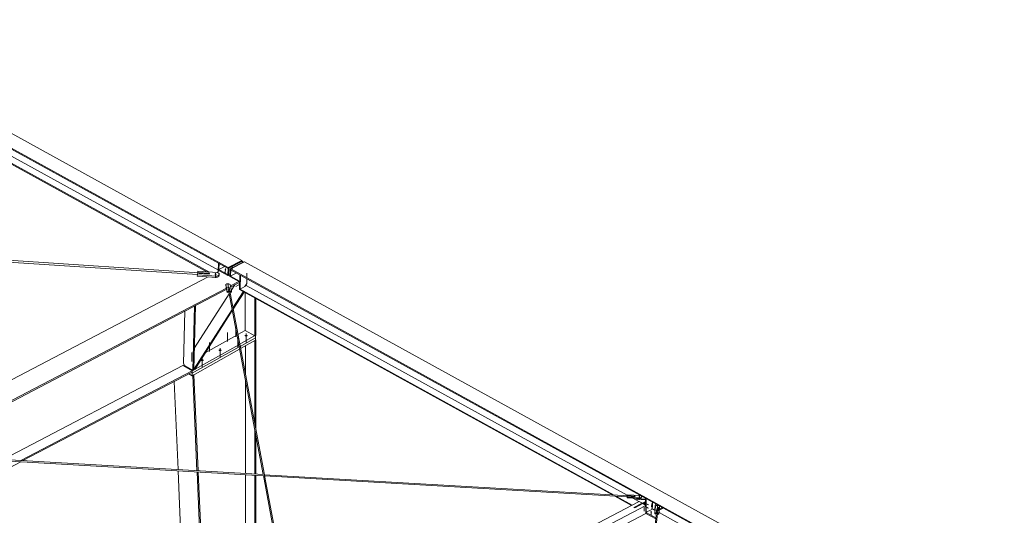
# Model space of a CAD drawing. Header units: millimetres. Extents: x -260 to 160, y -50 to 247.
# Tile 72 of 74: x 69 to 105, y 98 to 116. Entities that reach past the tile are written whole.
import ezdxf

# ---------------------------------------------------------------- set-up
doc = ezdxf.new("R2010")
doc.units = ezdxf.units.MM
doc.linetypes.add('XKITLINE00', pattern=[0])
doc.linetypes.add('XKITLINE02', pattern=[4, 2, -2])
doc.layers.add('Element', color=2, linetype='Continuous', lineweight=0)
doc.layers.add('Śruba', color=3, linetype='Continuous', lineweight=0)

msp = doc.modelspace()

# ---------------------------------------------------------------- hatches: boundary and pattern name
at = {"layer": 'Śruba'}
for points in [[(76.575, 106.353), (76.567, 106.354), (76.561, 106.356), (76.555, 106.359), (76.55, 106.362), (76.546, 106.366), (76.544, 106.37), (76.544, 106.374), (76.544, 106.378), (76.547, 106.382), (76.551, 106.386), (76.555, 106.389), (76.561, 106.391), (76.568, 106.393), (76.576, 106.394), (76.583, 106.394), (76.591, 106.394), (76.598, 106.392), (76.605, 106.39), (76.611, 106.388), (76.616, 106.384), (76.619, 106.38), (76.621, 106.376), (76.622, 106.372), (76.621, 106.368), (76.619, 106.364), (76.615, 106.361), (76.61, 106.358), (76.604, 106.355), (76.597, 106.353), (76.59, 106.352), (76.582, 106.352)], [(76.935, 106.526), (76.929, 106.527), (76.924, 106.528), (76.919, 106.531), (76.915, 106.533), (76.912, 106.537), (76.91, 106.54), (76.91, 106.543), (76.91, 106.547), (76.912, 106.55), (76.915, 106.553), (76.919, 106.555), (76.924, 106.557), (76.93, 106.559), (76.936, 106.559), (76.942, 106.56), (76.949, 106.559), (76.955, 106.558), (76.96, 106.556), (76.965, 106.554), (76.969, 106.551), (76.972, 106.548), (76.973, 106.545), (76.974, 106.542), (76.973, 106.538), (76.971, 106.535), (76.968, 106.532), (76.964, 106.53), (76.959, 106.528), (76.954, 106.526), (76.948, 106.525), (76.941, 106.525)], [(77.036, 105.967), (77.032, 105.968), (77.027, 105.969), (77.024, 105.971), (77.02, 105.973), (77.018, 105.975), (77.017, 105.978), (77.016, 105.98), (77.017, 105.983), (77.018, 105.985), (77.021, 105.988), (77.024, 105.99), (77.028, 105.991), (77.032, 105.992), (77.037, 105.993), (77.042, 105.993), (77.047, 105.993), (77.051, 105.992), (77.056, 105.99), (77.059, 105.989), (77.062, 105.987), (77.065, 105.984), (77.066, 105.982), (77.066, 105.979), (77.066, 105.976), (77.064, 105.974), (77.062, 105.972), (77.059, 105.97), (77.055, 105.968), (77.051, 105.967), (77.046, 105.966), (77.041, 105.966)], [(77.69, 104.091), (77.679, 104.093), (77.669, 104.096), (77.661, 104.1), (77.654, 104.104), (77.648, 104.11), (77.645, 104.116), (77.644, 104.122), (77.645, 104.128), (77.648, 104.134), (77.654, 104.14), (77.661, 104.145), (77.669, 104.148), (77.679, 104.151), (77.69, 104.153), (77.701, 104.154), (77.712, 104.153), (77.723, 104.151), (77.733, 104.148), (77.742, 104.145), (77.749, 104.14), (77.754, 104.134), (77.757, 104.128), (77.758, 104.122), (77.757, 104.116), (77.754, 104.11), (77.749, 104.104), (77.742, 104.1), (77.733, 104.096), (77.723, 104.093), (77.712, 104.091), (77.701, 104.09)], [(76.735, 103.555), (76.724, 103.557), (76.714, 103.56), (76.705, 103.564), (76.698, 103.569), (76.693, 103.574), (76.69, 103.58), (76.689, 103.587), (76.69, 103.593), (76.693, 103.599), (76.698, 103.604), (76.705, 103.609), (76.714, 103.613), (76.724, 103.616), (76.735, 103.618), (76.746, 103.618), (76.757, 103.618), (76.768, 103.616), (76.777, 103.613), (76.786, 103.609), (76.793, 103.604), (76.799, 103.599), (76.802, 103.593), (76.803, 103.587), (76.802, 103.58), (76.799, 103.574), (76.793, 103.569), (76.786, 103.564), (76.777, 103.56), (76.768, 103.557), (76.757, 103.555), (76.746, 103.555)], [(76.081, 103.189), (76.07, 103.191), (76.06, 103.194), (76.052, 103.198), (76.044, 103.203), (76.039, 103.208), (76.036, 103.214), (76.035, 103.22), (76.036, 103.226), (76.039, 103.232), (76.044, 103.238), (76.052, 103.243), (76.06, 103.247), (76.07, 103.25), (76.081, 103.251), (76.092, 103.252), (76.103, 103.251), (76.114, 103.25), (76.124, 103.247), (76.132, 103.243), (76.14, 103.238), (76.145, 103.232), (76.148, 103.226), (76.149, 103.22), (76.148, 103.214), (76.145, 103.208), (76.14, 103.203), (76.132, 103.198), (76.124, 103.194), (76.114, 103.191), (76.103, 103.189), (76.092, 103.188)], [(92.098, 98.206), (92.093, 98.207), (92.089, 98.208), (92.085, 98.21), (92.082, 98.212), (92.08, 98.214), (92.079, 98.217), (92.078, 98.219), (92.079, 98.222), (92.08, 98.224), (92.083, 98.227), (92.086, 98.229), (92.09, 98.23), (92.094, 98.231), (92.099, 98.232), (92.104, 98.232), (92.109, 98.232), (92.113, 98.231), (92.118, 98.229), (92.121, 98.228), (92.124, 98.226), (92.127, 98.223), (92.128, 98.221), (92.128, 98.218), (92.128, 98.215), (92.126, 98.213), (92.124, 98.211), (92.121, 98.209), (92.117, 98.207), (92.113, 98.206), (92.108, 98.205), (92.103, 98.205)], [(92.397, 97.824), (92.4, 97.828), (92.403, 97.831), (92.407, 97.833), (92.41, 97.835), (92.414, 97.836), (92.417, 97.836), (92.419, 97.835), (92.422, 97.833), (92.423, 97.83), (92.425, 97.827), (92.425, 97.823), (92.425, 97.819), (92.424, 97.815), (92.422, 97.81), (92.42, 97.806), (92.418, 97.802), (92.415, 97.798), (92.411, 97.795), (92.408, 97.792), (92.405, 97.791), (92.401, 97.79), (92.398, 97.79), (92.395, 97.791), (92.393, 97.793), (92.391, 97.795), (92.39, 97.798), (92.39, 97.802), (92.39, 97.806), (92.391, 97.811), (92.392, 97.815), (92.395, 97.82)], [(92.4, 97.944), (92.403, 97.948), (92.407, 97.951), (92.41, 97.954), (92.413, 97.955), (92.417, 97.956), (92.42, 97.956), (92.423, 97.955), (92.425, 97.953), (92.427, 97.951), (92.428, 97.947), (92.428, 97.944), (92.428, 97.939), (92.427, 97.935), (92.426, 97.931), (92.423, 97.926), (92.421, 97.922), (92.418, 97.918), (92.415, 97.915), (92.411, 97.913), (92.408, 97.911), (92.404, 97.91), (92.401, 97.91), (92.399, 97.911), (92.396, 97.913), (92.395, 97.916), (92.393, 97.919), (92.393, 97.923), (92.393, 97.927), (92.394, 97.931), (92.396, 97.936), (92.398, 97.94)], [(92.765, 97.84), (92.76, 97.841), (92.756, 97.842), (92.752, 97.844), (92.749, 97.846), (92.747, 97.848), (92.745, 97.851), (92.745, 97.853), (92.745, 97.856), (92.747, 97.859), (92.749, 97.861), (92.752, 97.863), (92.756, 97.864), (92.761, 97.865), (92.765, 97.866), (92.77, 97.866), (92.775, 97.866), (92.78, 97.865), (92.784, 97.864), (92.788, 97.862), (92.791, 97.86), (92.793, 97.857), (92.794, 97.855), (92.795, 97.852), (92.794, 97.85), (92.793, 97.847), (92.79, 97.845), (92.787, 97.843), (92.783, 97.841), (92.779, 97.84), (92.774, 97.84), (92.769, 97.839)], [(92.527, 97.638), (92.521, 97.639), (92.515, 97.641), (92.51, 97.643), (92.506, 97.646), (92.504, 97.649), (92.502, 97.652), (92.501, 97.656), (92.502, 97.659), (92.504, 97.662), (92.507, 97.665), (92.511, 97.667), (92.516, 97.669), (92.522, 97.671), (92.528, 97.672), (92.534, 97.672), (92.54, 97.671), (92.546, 97.67), (92.552, 97.669), (92.556, 97.666), (92.56, 97.664), (92.563, 97.66), (92.565, 97.657), (92.566, 97.654), (92.565, 97.65), (92.563, 97.647), (92.56, 97.644), (92.556, 97.642), (92.551, 97.64), (92.545, 97.638), (92.539, 97.638), (92.533, 97.637)]]:
    msp.add_hatch(color=256, dxfattribs=at).paths.add_polyline_path(points, flags=17)

# ---------------------------------------------------------------- linework, layer by layer
at = {"layer": 'Element', "linetype": 'XKITLINE00', "lineweight": 0}
for p, q in [((47.201, 123.589), (77.546, 106.877)), ((46.698, 123.326), (77.044, 106.614)), ((62.053, 114.839), (77.043, 106.584)), ((62.476, 114.087), (76.329, 106.458)), ((62.481, 114.054), (76.266, 106.462)), ((62.534, 114.316), (76.683, 106.524)), ((63.513, 107.253), (76.353, 106.4)), ((63.538, 107.18), (75.915, 106.358)), ((76.682, 106.472), (76.69, 106.778)), ((76.704, 106.54), (76.71, 106.767)), ((77.043, 106.605), (77.546, 106.868)), ((77.044, 106.614), (77.546, 106.877)), ((77.566, 106.857), (77.064, 106.594)), ((77.114, 106.566), (77.617, 106.829)), ((77.638, 106.827), (77.135, 106.564)), ((77.546, 106.877), (77.546, 106.868)), ((77.546, 106.868), (77.566, 106.857)), ((77.565, 106.802), (77.566, 106.857)), ((77.617, 106.829), (77.629, 106.822)), ((77.638, 106.827), (105.472, 91.497)), ((75.914, 106.35), (75.922, 106.398)), ((75.922, 106.398), (76.349, 106.37)), ((75.928, 106.436), (75.936, 106.484)), ((75.928, 106.428), (75.928, 106.436)), ((76.355, 106.408), (75.928, 106.436)), ((75.936, 106.484), (76.647, 106.436)), ((76.349, 106.37), (76.355, 106.408)), ((76.35, 106.38), (76.352, 106.394)), ((76.352, 106.394), (76.353, 106.4)), ((76.353, 106.4), (76.353, 106.399)), ((76.618, 106.438), (76.727, 106.495)), ((76.647, 106.436), (76.712, 106.394)), ((76.702, 106.54), (76.701, 106.509)), ((76.701, 106.509), (77.036, 106.325)), ((76.702, 106.54), (76.918, 106.653)), ((77.037, 106.355), (76.702, 106.54)), ((76.702, 106.483), (76.703, 106.508)), ((76.712, 106.394), (76.703, 106.337)), ((76.711, 106.345), (76.712, 106.394)), ((77.036, 106.334), (77.043, 106.605)), ((77.043, 106.584), (77.044, 106.614)), ((77.064, 106.594), (77.043, 106.605)), ((77.057, 106.323), (77.064, 106.594)), ((77.107, 106.295), (77.114, 106.566)), ((77.114, 106.566), (77.135, 106.555)), ((77.128, 106.284), (77.135, 106.555)), ((77.128, 106.305), (77.344, 106.418)), ((77.135, 106.564), (77.134, 106.534)), ((77.134, 106.534), (104.968, 91.204)), ((77.135, 106.564), (104.969, 91.234)), ((64.704, 100.206), (76.307, 106.276)), ((75.913, 106.302), (75.914, 106.35)), ((76.624, 106.255), (75.913, 106.302)), ((76.625, 106.303), (75.914, 106.35)), ((76.35, 106.378), (76.35, 106.38)), ((76.624, 106.255), (76.625, 106.303)), ((76.624, 106.255), (76.701, 106.288)), ((76.703, 106.337), (76.625, 106.303)), ((76.701, 106.288), (76.711, 106.345)), ((76.701, 106.288), (76.703, 106.337)), ((77.036, 106.325), (77.037, 106.355)), ((77.057, 106.323), (77.036, 106.334)), ((77.036, 106.325), (77.044, 106.329)), ((77.109, 106.35), (77.057, 106.323)), ((77.128, 106.284), (77.107, 106.295)), ((77.124, 105.941), (77.437, 106.104)), ((77.128, 106.305), (77.127, 106.275)), ((77.127, 106.275), (77.462, 106.09)), ((77.463, 106.12), (77.128, 106.305)), ((77.128, 106.284), (77.128, 106.284)), ((77.132, 105.897), (77.464, 106.071)), ((77.458, 105.84), (77.471, 106.348)), ((77.462, 106.09), (77.463, 106.12)), ((77.462, 106.09), (77.464, 106.091)), ((77.463, 106.12), (77.465, 106.121)), ((77.491, 106.337), (77.478, 105.828)), ((77.721, 106.03), (77.726, 106.208)), ((65.412, 99.813), (76.981, 105.866)), ((65.494, 99.809), (76.989, 105.823)), ((76.962, 105.966), (76.963, 105.996)), ((76.962, 105.966), (77.011, 105.708)), ((76.963, 105.996), (76.995, 106.017)), ((77.012, 105.738), (76.963, 105.996)), ((76.995, 106.017), (77.073, 106.019)), ((77.011, 105.708), (77.012, 105.738)), ((77.011, 105.708), (77.064, 105.71)), ((77.065, 105.74), (77.012, 105.738)), ((77.036, 105.893), (77.049, 105.893)), ((77.036, 105.893), (77.065, 105.74)), ((77.042, 105.89), (77.038, 105.882)), ((77.057, 105.897), (77.042, 105.89)), ((77.072, 105.892), (77.057, 105.897)), ((77.064, 105.71), (77.065, 105.724)), ((77.065, 105.724), (77.065, 105.74)), ((78.326, 99.027), (77.065, 105.724)), ((77.066, 105.894), (77.079, 105.894)), ((77.079, 105.88), (77.072, 105.892)), ((77.073, 106.019), (77.112, 106.001)), ((77.079, 105.88), (77.079, 105.894)), ((77.108, 105.741), (77.079, 105.894)), ((78.37, 99.024), (77.079, 105.88)), ((77.107, 105.727), (77.108, 105.741)), ((77.161, 105.743), (77.108, 105.741)), ((77.11, 105.711), (77.16, 105.713)), ((77.111, 105.705), (77.116, 105.711)), ((77.112, 106.001), (77.161, 105.743)), ((77.155, 105.774), (77.286, 105.978)), ((77.16, 105.713), (77.161, 105.743)), ((77.218, 105.138), (77.596, 105.729)), ((77.227, 105.089), (77.626, 105.713)), ((77.455, 105.807), (77.456, 105.837)), ((77.455, 105.807), (91.118, 98.282)), ((77.456, 105.837), (77.459, 105.839)), ((77.456, 105.837), (91.18, 98.278)), ((77.458, 105.84), (77.478, 105.828)), ((77.478, 105.828), (77.656, 105.922)), ((77.656, 105.922), (77.721, 106.03)), ((77.669, 104.307), (77.669, 105.689)), ((77.674, 105.951), (77.699, 105.964)), ((77.699, 105.964), (77.7, 105.994)), ((77.699, 105.964), (91.662, 98.274)), ((75.81, 103.67), (77.078, 105.653)), ((78.017, 104.116), (78.017, 105.497)), ((78.057, 104.138), (78.057, 105.475)), ((75.454, 105.019), (75.403, 103.099)), ((75.749, 102.848), (75.811, 105.205)), ((75.789, 102.869), (75.851, 105.226)), ((75.792, 102.905), (77.185, 105.085)), ((75.811, 105.205), (75.81, 105.206)), ((75.811, 105.205), (75.851, 105.226)), ((75.818, 102.884), (77.194, 105.037)), ((75.851, 105.226), (75.85, 105.227)), ((77.403, 104.158), (77.669, 104.307)), ((77.669, 104.307), (78.017, 104.116)), ((76.202, 103.485), (77.364, 104.136)), ((77.469, 103.809), (78.047, 104.133)), ((77.484, 103.728), (78.047, 104.044)), ((77.484, 103.728), (78.047, 104.044)), ((77.499, 103.647), (78.047, 103.955)), ((78.017, 104.116), (78.057, 104.138)), ((78.057, 103.96), (78.017, 103.938)), ((78.017, 100.898), (78.017, 103.938)), ((78.047, 104.133), (78.047, 104.044)), ((78.047, 104.044), (78.047, 103.955)), ((78.047, 103.966), (78.057, 103.96)), ((78.057, 100.684), (78.057, 103.96)), ((75.726, 102.832), (77.43, 103.787)), ((75.726, 102.743), (77.445, 103.706)), ((75.726, 102.743), (77.445, 103.706)), ((75.726, 102.654), (77.46, 103.626)), ((77.672, 102.729), (77.672, 103.744)), ((68.802, 99.582), (75.379, 103.023)), ((69.443, 99.544), (75.726, 102.832)), ((75.379, 103.023), (75.43, 103.052)), ((75.726, 102.832), (75.379, 103.023)), ((75.379, 103.023), (75.726, 102.832)), ((75.403, 103.099), (75.452, 103.011)), ((75.452, 103.011), (75.749, 102.848)), ((75.725, 102.784), (75.726, 102.832)), ((75.726, 102.743), (75.726, 102.832)), ((75.749, 102.848), (75.789, 102.869)), ((75.79, 102.906), (75.792, 102.905)), ((75.79, 102.899), (75.818, 102.884)), ((75.792, 102.905), (75.818, 102.884)), ((69.525, 99.539), (75.725, 102.784)), ((75.206, 99.209), (75.066, 102.439)), ((75.605, 102.721), (75.726, 102.654)), ((75.688, 102.764), (75.726, 102.743)), ((75.688, 102.764), (75.726, 102.743)), ((75.726, 102.654), (75.726, 102.743)), ((75.747, 102.665), (75.749, 102.664)), ((75.749, 102.664), (75.789, 102.689)), ((75.901, 99.168), (75.749, 102.664)), ((75.943, 99.166), (75.789, 102.689)), ((77.672, 99.065), (77.672, 102.5)), ((78.017, 99.045), (78.017, 100.669)), ((78.057, 99.043), (78.057, 100.455)), ((65.364, 99.782), (78.337, 99.026)), ((65.645, 99.723), (78.334, 98.984)), ((67.515, 98.487), (69.453, 99.501)), ((75.428, 94.129), (75.208, 99.166)), ((76.138, 93.738), (75.903, 99.126)), ((76.18, 93.715), (75.945, 99.123)), ((77.672, 92.893), (77.672, 99.023)), ((78.017, 92.703), (78.017, 99.003)), ((78.057, 92.681), (78.057, 99)), ((79.667, 91.91), (78.333, 98.994)), ((78.366, 99.025), (91.944, 98.234)), ((79.738, 91.758), (78.376, 98.992)), ((78.378, 98.982), (91.653, 98.209)), ((91.204, 98.235), (91.817, 97.897)), ((91.266, 98.231), (91.846, 97.912)), ((91.652, 98.174), (91.653, 98.205)), ((92.133, 98.146), (91.652, 98.174)), ((91.653, 98.205), (91.657, 98.233)), ((92.133, 98.177), (91.653, 98.205)), ((91.657, 98.233), (91.942, 98.217)), ((91.66, 98.256), (91.664, 98.285)), ((91.66, 98.25), (91.66, 98.256)), ((91.945, 98.239), (91.66, 98.256)), ((91.664, 98.285), (92.144, 98.257)), ((91.866, 98.162), (92.089, 98.039)), ((91.942, 98.217), (91.945, 98.239)), ((91.942, 98.223), (91.943, 98.231)), ((91.943, 98.231), (91.944, 98.233)), ((92.006, 98.116), (92.007, 98.146)), ((92.322, 98.098), (92.006, 98.116)), ((92.007, 98.146), (92.008, 98.154)), ((92.007, 98.146), (92.323, 98.128)), ((92.059, 98.262), (92.106, 98.286)), ((92.106, 98.286), (92.324, 98.167)), ((92.172, 98.194), (92.133, 98.177)), ((92.133, 98.146), (92.133, 98.177)), ((92.133, 98.146), (92.171, 98.163)), ((92.144, 98.257), (92.177, 98.236)), ((92.171, 98.163), (92.177, 98.205)), ((92.171, 98.163), (92.172, 98.194)), ((92.177, 98.236), (92.172, 98.194)), ((92.177, 98.205), (92.177, 98.236)), ((92.318, 97.928), (92.324, 98.168)), ((92.348, 97.911), (92.354, 98.151)), ((80.008, 91.719), (92.092, 98.041)), ((80.261, 91.579), (92.346, 97.901)), ((92.204, 97.98), (91.902, 97.822)), ((91.902, 97.822), (91.933, 97.805)), ((91.908, 97.819), (92.32, 98.035)), ((91.933, 97.805), (92.234, 97.963)), ((92.082, 91.427), (92.739, 97.752)), ((92.102, 98.046), (92.092, 98.041)), ((92.204, 97.98), (92.092, 98.041)), ((92.204, 97.98), (92.092, 98.041)), ((92.214, 97.985), (92.102, 98.046)), ((92.214, 97.985), (92.204, 97.98)), ((92.204, 97.974), (92.204, 97.98)), ((92.204, 97.974), (92.204, 97.98)), ((92.214, 97.979), (92.214, 97.985)), ((92.244, 97.968), (92.234, 97.963)), ((92.234, 97.963), (92.346, 97.901)), ((92.234, 97.963), (92.346, 97.901)), ((92.356, 97.907), (92.244, 97.968)), ((92.25, 97.965), (92.32, 98.001)), ((92.346, 97.901), (92.338, 97.6)), ((92.346, 97.901), (92.338, 97.6)), ((92.356, 97.907), (92.346, 97.901)), ((92.348, 97.605), (92.356, 97.907)), ((92.349, 97.645), (92.532, 97.741)), ((92.532, 97.741), (92.584, 97.828)), ((92.556, 97.782), (92.68, 97.713)), ((92.584, 97.828), (92.589, 98.022)), ((92.67, 97.618), (92.697, 97.876)), ((92.674, 97.749), (92.675, 97.779)), ((92.674, 97.749), (92.684, 97.749)), ((92.675, 97.779), (92.694, 97.963)), ((92.675, 97.779), (92.687, 97.779)), ((92.694, 97.963), (92.95, 97.821)), ((92.697, 97.876), (92.735, 97.893)), ((92.74, 97.768), (92.724, 97.615)), ((92.735, 97.893), (92.813, 97.889)), ((92.739, 97.752), (92.74, 97.768)), ((92.745, 97.765), (92.739, 97.752)), ((92.74, 97.768), (92.752, 97.767)), ((92.761, 97.77), (92.745, 97.765)), ((92.776, 97.764), (92.761, 97.77)), ((92.766, 97.613), (92.782, 97.766)), ((92.77, 97.766), (92.782, 97.766)), ((92.781, 97.753), (92.776, 97.764)), ((92.813, 97.889), (92.847, 97.868)), ((92.846, 97.838), (92.819, 97.58)), ((92.847, 97.868), (92.82, 97.61)), ((92.836, 97.741), (92.852, 97.74)), ((92.839, 97.771), (92.853, 97.771)), ((92.846, 97.838), (92.847, 97.868)), ((92.852, 97.74), (92.95, 97.791)), ((92.852, 97.74), (92.853, 97.771)), ((92.95, 97.821), (92.853, 97.771)), ((92.95, 97.791), (92.95, 97.821)), ((92.338, 97.6), (80.477, 91.395)), ((92.125, 91.428), (92.766, 97.598)), ((92.338, 97.6), (92.348, 97.605)), ((92.347, 97.605), (92.703, 97.409)), ((92.349, 97.635), (92.706, 97.438)), ((92.669, 97.588), (92.67, 97.618)), ((92.669, 97.588), (92.722, 97.585)), ((92.724, 97.615), (92.67, 97.618)), ((92.723, 97.6), (92.724, 97.615)), ((92.766, 97.583), (92.766, 97.613)), ((92.82, 97.61), (92.766, 97.613)), ((92.819, 97.58), (92.766, 97.583)), ((92.819, 97.58), (92.82, 97.61)), ((92.825, 97.634), (103.909, 91.529))]:
    msp.add_line(p, q, dxfattribs=at)
at = {"layer": 'Śruba', "linetype": 'XKITLINE00', "lineweight": 0}
for p, q in [((76.584, 106.416), (76.579, 106.235)), ((76.939, 106.428), (76.943, 106.578)), ((77.042, 106.008), (77.039, 105.873)), ((77.701, 104.196), (77.701, 103.87)), ((76.746, 103.661), (76.746, 103.334)), ((76.092, 103.294), (76.092, 102.968)), ((92.104, 98.249), (92.101, 98.128)), ((92.32, 97.861), (92.434, 97.798)), ((92.323, 97.981), (92.437, 97.919)), ((92.771, 97.883), (92.767, 97.762)), ((92.534, 97.689), (92.531, 97.554))]:
    msp.add_line(p, q, dxfattribs=at)
at = {"layer": 'Śruba', "linetype": 'XKITLINE02', "lineweight": 0}
for p, q in [((77.19, 106.559), (77.194, 106.71)), ((77.723, 106.266), (77.727, 106.417)), ((77.471, 106.135), (77.475, 106.285)), ((77.49, 106.016), (77.327, 105.924)), ((77.019, 104.237), (77.019, 103.91)), ((77.321, 104.406), (77.321, 104.079)), ((76.365, 103.87), (76.365, 103.544)), ((77.399, 104.027), (77.399, 103.701)), ((75.712, 103.504), (75.712, 103.177)), ((92.281, 97.829), (92.277, 97.693)), ((92.557, 97.974), (92.554, 97.838)), ((92.811, 97.834), (92.807, 97.698))]:
    msp.add_line(p, q, dxfattribs=at)

doc.saveas('drawing.dxf')
